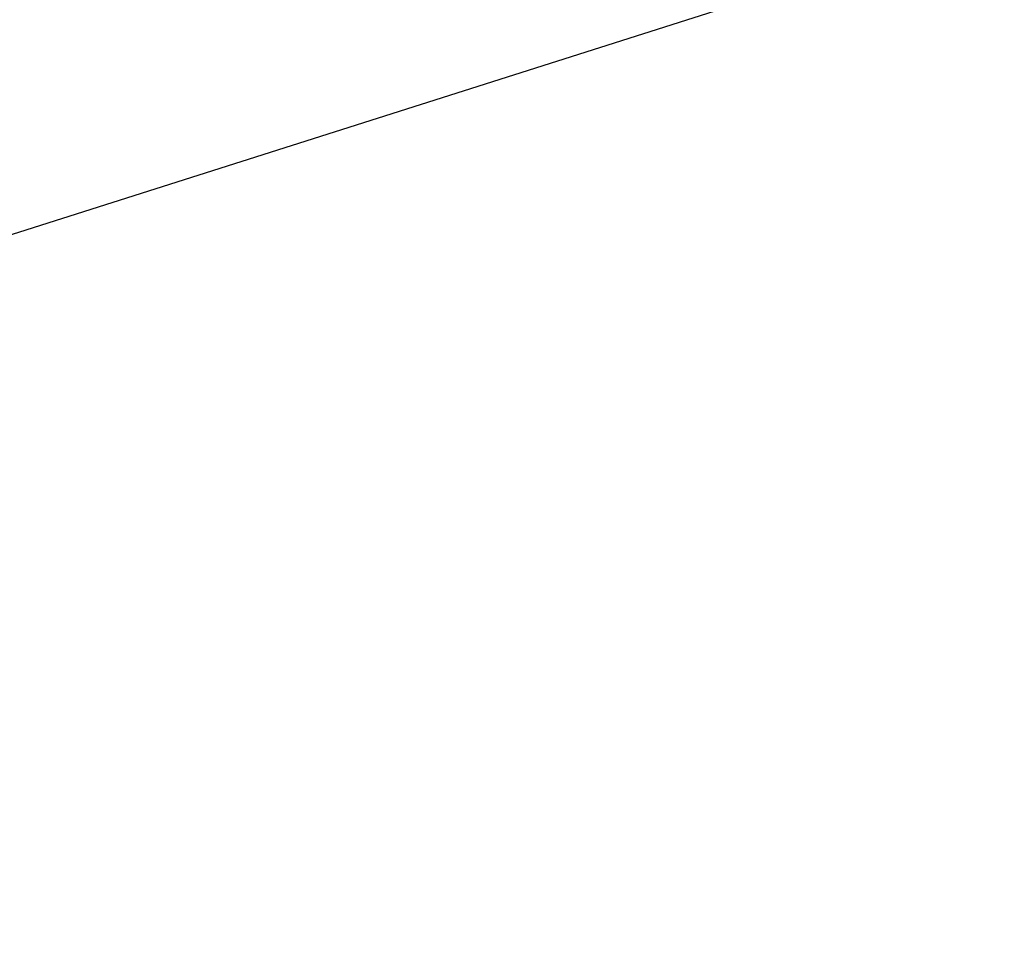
# Model space of a CAD drawing. Header units: millimetres. Extents: x -131 to 131, y -191 to 191.
# Tile 229 of 256: x -71.439 to -71.4054, y -110.2447 to -110.2136. Entities that reach past the tile are written whole.
import ezdxf

# ---------------------------------------------------------------- set-up
doc = ezdxf.new("R2010")
doc.units = ezdxf.units.MM
doc.layers.get('0').update_dxf_attribs({"color": 8, "linetype": 'CONTINUOUS'})

# ---------------------------------------------------------------- blocks, each defined once
blk = doc.blocks.new('sgBrepBlock__142797360')
at = {"color": 0}
blk.add_polyline3d([(-70, -110, -3), (-70.614441, -110.037897, -3), (-71.219569, -110.151015, -3), (-71.806208, -110.337639, -3), (-72.365468, -110.594939, -3), (-72.888869, -110.919015, -3), (-73.368478, -111.304955, -3), (-73.797025, -111.746908, -3), (-74.168012, -112.238175, -3), (-74.475816, -112.771308, -3), (-74.715772, -113.338226, -3), (-74.884242, -113.930335, -3), (-74.978671, -114.538658, -3), (-74.997629, -115.153975, -3)], dxfattribs=at)
blk = doc.blocks.new('sgBrepBlock__164557488')
at = {"color": 0}
for points in [[(-70, -110, -1), (-70.614441, -110.037897, -1), (-71.219569, -110.151015, -1), (-71.806208, -110.337639, -1), (-72.365468, -110.594939, -1), (-72.888869, -110.919015, -1), (-73.368478, -111.304955, -1)], [(-67.111131, -110.919015, -1), (-67.634532, -110.594939, -1), (-68.193792, -110.337639, -1), (-68.780431, -110.151015, -1), (-70, -110, -1), (-70, -110, -3), (-70.614441, -110.037897, -3), (-71.219569, -110.151015, -3), (-71.806208, -110.337639, -3), (-72.365468, -110.594939, -3), (-72.888869, -110.919015, -3), (-73.368478, -111.304955, -3)]]:
    blk.add_polyline3d(points, dxfattribs=at)
blk = doc.blocks.new('sgBrepBlock__164557744')
at = {"color": 0}
blk.add_polyline3d([(-70, -110, -1), (-70.614441, -110.037897, -1), (-71.219569, -110.151015, -1), (-71.806208, -110.337639, -1), (-72.365468, -110.594939, -1), (-72.888869, -110.919015, -1), (-73.368478, -111.304955, -1)], dxfattribs=at)
blk = doc.blocks.new('sgBrepBlock_Viva$20base_142796336')
at = {"color": 0}
for name in ['sgBrepBlock__142797360', 'sgBrepBlock__164557488', 'sgBrepBlock__164557744']:
    blk.add_blockref(name, (0, 0), dxfattribs=at)
blk = doc.blocks.new('sgBrepBlock__164569520')
at = {"color": 0, "invisible_edges": 15}
for points in [[(-78.017827, -121.196399, 435.09828), (-69.363476, -110.215544, 438.008868), (-86.413089, -112.278341, 437.462103)], [(-69.341146, -128.011439, 433.291884), (-69.363476, -110.215544, 438.008868), (-78.017827, -121.196399, 435.09828)]]:
    blk.add_3dface(points, dxfattribs=at)
blk = doc.blocks.new('sgBrepBlock_Viva$20Head_164565680')
at = {"color": 0}
blk.add_blockref('sgBrepBlock__164569520', (0, 0), dxfattribs=at)
blk = doc.blocks.new('sgBrepBlock__245073552')
at = {"color": 0, "invisible_edges": 15}
blk.add_3dface([(-72.674984, -102.5, -70.302415), (-71.407377, -113.928659, -73.911574), (-71.439329, -115, -73.8206)], dxfattribs=at)
blk = doc.blocks.new('sgBrepBlock_Clamp$20Doughty$20Slimline$20QT_245068688')
at = {"color": 0}
blk.add_blockref('sgBrepBlock__245073552', (0, 0), dxfattribs=at)

msp = doc.modelspace()

# ---------------------------------------------------------------- block references
at = {"color": 9}
for name in ['sgBrepBlock_Viva$20base_142796336', 'sgBrepBlock_Viva$20Head_164565680']:
    msp.add_blockref(name, (0, 0), dxfattribs=at)
at = {"color": 7}
msp.add_blockref('sgBrepBlock_Clamp$20Doughty$20Slimline$20QT_245068688', (0, 0), dxfattribs=at)

doc.saveas('drawing.dxf')
